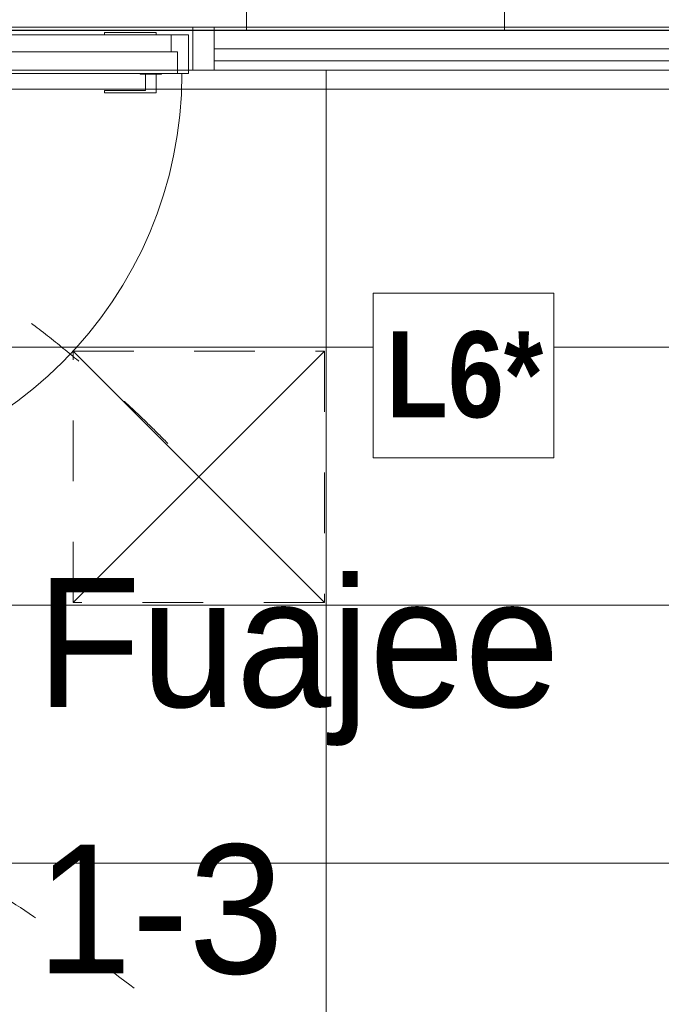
# Model space of a CAD drawing. Header units: millimetres. Extents: x -2932 to 42461, y -10716 to 17298.
# Tile 144 of 168: x 35288 to 36780, y 1472 to 3763. Entities that reach past the tile are written whole.
import ezdxf

# ---------------------------------------------------------------- set-up
doc = ezdxf.new("R2010")
doc.units = ezdxf.units.MM
doc.header["$MEASUREMENT"] = 0
doc.linetypes.add('Small Dashed', pattern=[282.222222, 141.111111, -141.111111])
doc.linetypes.add('Wipeout_Contour', pattern=[1000, 0, -1000])
for name, color, linetype, lineweight in [('0_Pen_No__1', 7, 'Continuous', 13), ('ARCHICAD Doors_Pen_No__19', 255, 'Continuous', 0), ('ARCHICAD Zone Stamps_Pen_No__1', 7, 'Continuous', 13), ('Curtain Wall Mullions_Pen_No__1', 7, 'Continuous', 13), ('Doors-1_Pen_No__1', 7, 'Continuous', 13), ('Doors_Pen_No__1', 7, 'Continuous', 13), ('Plan Swing_Pen_No__1', 7, 'Continuous', 13), ('SA_LAGI_Pen_No__1', 7, 'Continuous', 13), ('SA_LAGI_Pen_No__2', 8, 'Continuous', 15), ('SA_VALGUSTI_Pen_No__20', 1, 'Continuous', 0)]:
    doc.layers.add(name, color=color, linetype=linetype, lineweight=lineweight)
doc.layers.add('SA_LAGI_Pen_No__102', color=7, linetype='Continuous', lineweight=13, true_color=0xcccccc)
doc.styles.add('GENERATED_STYLE_1', font='txt', dxfattribs={"width": 0.95})
doc.styles.add('GENERATED_STYLE_2', font='txt', dxfattribs={"width": 0.84})
doc.styles.add('GENERATED_STYLE_4', font='txt', dxfattribs={"width": 0.84})
doc.dimstyles.new('GENERATED_STYLE__2', dxfattribs={"dimtxt": 200, "dimasz": 152, "dimexe": 0.18, "dimexo": 0.0625, "dimgap": 0.09, "dimtad": 1, "dimtih": 1, "dimtoh": 1, "dimdec": 0, "dimzin": 0, "dimdsep": 46, "dimtxsty": 'GENERATED_STYLE_2', "dimblk": 'ARROWHEAD_2', "dimblk1": 'ARROWHEAD_2', "dimblk2": 'ARROWHEAD_2', "dimcen": 0.09, "dimse1": 1, "dimse2": 1, "dimclrd": 7, "dimclre": 7, "dimclrt": 7, "dimadec": 0, "dimazin": 0, "dimtfac": 1, "dimtdec": 4, "dimtmove": 0, "dimatfit": 3, "dimfxl": 0, "dimtolj": 1, "dimtzin": 0, "dimarcsym": 0})
doc.dimstyles.new('GENERATED_STYLE__3', dxfattribs={"dimtxt": 200, "dimasz": 152, "dimexe": 0.18, "dimexo": 0.0625, "dimgap": 0.09, "dimtad": 1, "dimdec": 0, "dimzin": 0, "dimdsep": 46, "dimtxsty": 'GENERATED_STYLE_2', "dimblk": 'ARROWHEAD_2', "dimblk1": 'ARROWHEAD_2', "dimblk2": 'ARROWHEAD_2', "dimcen": 0.09, "dimse1": 1, "dimse2": 1, "dimclrd": 7, "dimclre": 7, "dimclrt": 7, "dimadec": 0, "dimazin": 0, "dimtfac": 1, "dimtdec": 4, "dimtmove": 0, "dimatfit": 3, "dimfxl": 0, "dimtolj": 1, "dimtzin": 0, "dimarcsym": 0})

# ---------------------------------------------------------------- blocks, each defined once
blk = doc.blocks.new('*D28')
at = {"layer": '0_Pen_No__1', "color": 7, "linetype": 'Continuous', "lineweight": 13}
for p, q in [((33865, -1564.6), (33865, -1264.6)), ((38215, -1564.6), (38215, -1264.6)), ((33922.7, -1314.6), (33807.3, -1514.6)), ((38272.7, -1314.6), (38157.3, -1514.6)), ((33865, -1414.6), (38215, -1414.6))]:
    blk.add_line(p, q, dxfattribs=at)
at = {"color": 254, "linetype": 'Wipeout_Contour', "lineweight": 0, "ltscale": 144251.098454}
blk.add_wipeout([(35718.4, -1406.5), (36361.6, -1406.5), (36361.6, -1142.7), (35718.4, -1142.7)], dxfattribs=at)
at = {"layer": '0_Pen_No__1', "color": 7, "lineweight": 13, "insert": (35750.3, -1374.6), "char_height": 200, "attachment_point": 7, "style": 'GENERATED_STYLE_2'}
blk.add_mtext('\\A1;{\\pql;\\fArial|b0|i0|c0|p34;4\xa0350}', dxfattribs=at)
blk = doc.blocks.new('ARROWHEAD_2')
at = {"color": 0, "linetype": 'Continuous', "lineweight": 0}
for p, q in [((-0.378, -0.655), (0.378, 0.655)), ((0, 0), (-1, 0))]:
    blk.add_line(p, q, dxfattribs=at)
blk = doc.blocks.new('*D55')
at = {"layer": '0_Pen_No__1', "color": 7, "linetype": 'Continuous', "lineweight": 13}
for p, q in [((39845.8, 3675.2), (40045.8, 3559.8)), ((40095.8, 3617.5), (39795.8, 3617.5)), ((39945.8, 1942.5), (39945.8, 3617.5)), ((39845.8, 2000.2), (40045.8, 1884.8))]:
    blk.add_line(p, q, dxfattribs=at)
at = {"color": 254, "linetype": 'Wipeout_Contour', "lineweight": 0, "ltscale": 159616.051999}
blk.add_wipeout([(39937.6, 2458.4), (39937.6, 3101.6), (39673.9, 3101.6), (39673.9, 2458.4)], dxfattribs=at)
at = {"layer": '0_Pen_No__1', "color": 7, "lineweight": 13, "insert": (39905.8, 2490.3), "char_height": 200, "attachment_point": 7, "rotation": 90, "style": 'GENERATED_STYLE_2'}
blk.add_mtext('\\A1;{\\pql;\\fArial|b0|i0|c0|p34;1\xa0675}', dxfattribs=at)
blk = doc.blocks.new('*D56')
at = {"layer": '0_Pen_No__1', "color": 7, "linetype": 'Continuous', "lineweight": 13}
for p, q in [((39845.8, 3820.2), (40045.8, 3704.8)), ((40095.8, 3762.5), (39795.8, 3762.5)), ((39945.8, 3617.5), (39945.8, 3762.5)), ((39845.8, 3675.2), (40045.8, 3559.8)), ((40095.8, 3617.5), (39795.8, 3617.5))]:
    blk.add_line(p, q, dxfattribs=at)
blk = doc.blocks.new('*D57')
at = {"layer": '0_Pen_No__1', "color": 7, "linetype": 'Continuous', "lineweight": 13}
for p, q in [((39845.8, 6027.7), (40045.8, 5912.3)), ((40095.8, 5970), (39795.8, 5970)), ((39945.8, 3762.5), (39945.8, 5970)), ((39845.8, 3820.2), (40045.8, 3704.8)), ((40095.8, 3762.5), (39795.8, 3762.5))]:
    blk.add_line(p, q, dxfattribs=at)
at = {"color": 254, "linetype": 'Wipeout_Contour', "lineweight": 0, "ltscale": 160413.534102}
blk.add_wipeout([(39937.6, 4544.7), (39937.6, 5187.8), (39673.9, 5187.8), (39673.9, 4544.7)], dxfattribs=at)
at = {"color": 254, "linetype": 'Wipeout_Contour', "lineweight": 0, "ltscale": 160032.84403}
blk.add_wipeout([(39937.6, 3788.4), (39937.6, 4238.5), (39673.9, 4238.5), (39673.9, 3788.4)], dxfattribs=at)
at = {"layer": '0_Pen_No__1', "color": 7, "lineweight": 13, "char_height": 200, "attachment_point": 7, "rotation": 90, "style": 'GENERATED_STYLE_2'}
for s, insert in [('\\A1;{\\pql;\\fArial|b0|i0|c0|p34;2\xa0208}', (39905.8, 4576.5)), ('\\A1;{\\pql;\\fArial|b0|i0|c0|p34;145}', (39905.8, 3820.3))]:
    blk.add_mtext(s, dxfattribs=dict(at, insert=insert))

msp = doc.modelspace()

# ---------------------------------------------------------------- hatches: boundary and pattern name
at = {"layer": 'SA_LAGI_Pen_No__102', "linetype": 'Continuous', "lineweight": 13, "true_color": 0xcccccc}
h = msp.add_hatch(dxfattribs=at)
h.set_pattern_fill('Grid_60x60_0001', color=254, style=0, pattern_type=2)
h.set_pattern_definition([(90, (38215, 3737.5), (-600, 0), []), (180, (38215, 3737.5), (0, 600), [])])
h.paths.add_polyline_path([(33865, 3737.5), (38215, 3737.5), (38215, 5970), (33865, 5970)])
h = msp.add_hatch(dxfattribs=at)
h.set_pattern_fill('Grid_60x120_0001', color=254, style=0, pattern_type=2)
h.set_pattern_definition([(0, (0, 0), (0, 600), []), (90, (0, 0), (-1200, 0), [])])
h.paths.add_polyline_path([(33865, -230), (38215, -230), (38215, 1797.5), (36870, 1797.5), (36870, 3617.5), (36820, 3617.5), (36820, 3645), (33865, 3645)])

# ---------------------------------------------------------------- linework, layer by layer
at = {"layer": '0_Pen_No__1', "color": 7, "linetype": 'Continuous', "lineweight": 13}
for p, q in [((35690, 3645), (35690, 3745)), ((35740, 3645), (35740, 3745)), ((35740, 3695), (36820, 3695)), ((36820, 3667), (35740, 3667))]:
    msp.add_line(p, q, dxfattribs=at)
at = {"layer": 'ARCHICAD Doors_Pen_No__19', "color": 255, "linetype": 'Continuous', "lineweight": 0}
for p, q in [((34700, 3727.5), (35680, 3727.5)), ((35605, 3732.5), (35485, 3732.5)), ((35485, 3732.5), (35485, 3727.5)), ((35605, 3727.5), (35605, 3732.5)), ((35680, 3727.5), (35680, 3637.5)), ((35680, 3637.5), (34700, 3637.5)), ((35567.5, 3637.5), (35567.5, 3635.5)), ((35567.5, 3635.5), (35617.5, 3635.5)), ((35580, 3635.5), (35580, 3597.5)), ((35605, 3592.5), (35605, 3635.5)), ((35617.5, 3635.5), (35617.5, 3637.5)), ((35580, 3597.5), (35485, 3597.5)), ((35485, 3597.5), (35485, 3592.5)), ((35485, 3592.5), (35605, 3592.5))]:
    msp.add_line(p, q, dxfattribs=at)
at = {"layer": 'Curtain Wall Mullions_Pen_No__1', "color": 7, "linetype": 'Continuous', "lineweight": 13}
for p, q in [((36820, 3745), (33865, 3745)), ((33865, 3645), (36820, 3645)), ((36820, 3645), (35740, 3645))]:
    msp.add_line(p, q, dxfattribs=at)
at = {"layer": 'Doors-1_Pen_No__1', "color": 7, "linetype": 'Continuous', "lineweight": 13}
for p, q in [((35680, 3727.5), (35640, 3727.5)), ((35640, 3727.5), (35640, 3687.5)), ((35680, 3637.5), (35680, 3727.5)), ((35640, 3687.5), (35655, 3687.5)), ((35655, 3687.5), (35655, 3637.5)), ((35655, 3637.5), (35680, 3637.5))]:
    msp.add_line(p, q, dxfattribs=at)
at = {"layer": 'Doors_Pen_No__1', "color": 7, "linetype": 'Continuous', "lineweight": 13}
for p, q in [((34740, 3727.5), (35640, 3727.5)), ((35640, 3687.5), (34740, 3687.5)), ((34765, 3637.5), (35655, 3637.5))]:
    msp.add_line(p, q, dxfattribs=at)
at = {"layer": 'Plan Swing_Pen_No__1', "color": 7, "linetype": 'Continuous', "lineweight": 13}
msp.add_arc((34715, 3637.5), 950, 270, 0, dxfattribs=at)
at = {"layer": 'SA_LAGI_Pen_No__1', "color": 7, "linetype": 'Continuous', "lineweight": 13, "flags": 128}
msp.add_lwpolyline([(33865, -230), (33865, 3645), (36820, 3645), (36820, 3617.5), (36870, 3617.5), (36870, 1797.5), (38215, 1797.5), (38215, -230)], close=True, dxfattribs=at)
at = {"layer": 'SA_LAGI_Pen_No__2', "color": 8, "linetype": 'Continuous', "lineweight": 15, "flags": 128}
msp.add_lwpolyline([(33865, 3737.5), (38215, 3737.5), (38215, 5970), (33865, 5970)], close=True, dxfattribs=at)
at = {"layer": 'SA_VALGUSTI_Pen_No__20', "color": 1, "linetype": 'Small Dashed', "lineweight": 0}
for p, q in [((35411.6, 2991.6), (35996.8, 2991.6)), ((35411.6, 2406.5), (35411.6, 2991.6)), ((35996.8, 2991.6), (35996.8, 2406.5)), ((35996.8, 2406.5), (35411.6, 2406.5))]:
    msp.add_line(p, q, dxfattribs=at)
at = {"layer": 'SA_VALGUSTI_Pen_No__20', "color": 1, "linetype": 'Continuous', "lineweight": 0}
for p, q in [((35411.6, 2406.5), (35996.8, 2991.6)), ((35996.8, 2406.5), (35411.6, 2991.6))]:
    msp.add_line(p, q, dxfattribs=at)
at = {"layer": 'SA_VALGUSTI_Pen_No__20', "color": 1, "linetype": 'Small Dashed', "lineweight": 0}
for points, knots in [([(34001.8, 3954.3), (34001.8, 3954.3), (34256.7, 3852.8), (34524.9, 3803.8), (35933.7, 3545.9), (37075.5, 4848.8), (37075.5, 4848.8)], [0, 0, 0, 0, 1, 1, 1, 2, 2, 2, 2]), ([(34008.2, 3520.4), (34008.2, 3520.4), (34338.6, 3512.6), (34648.9, 3414.1), (35262.5, 3219.2), (35704.2, 2699), (35704.2, 2699)], [0, 0, 0, 0, 1, 1, 1, 2, 2, 2, 2]), ([(33968.9, 3476.8), (33968.9, 3476.8), (33946.2, 3039.1), (34140.3, 2670.1), (34382.6, 2209.7), (34884.2, 1970.9), (35319.8, 1676.3), (35834.7, 1328.1), (36288.6, 897.8), (36288.6, 897.8)], [0, 0, 0, 0, 1, 1, 1, 2, 2, 2, 3, 3, 3, 3])]:
    msp.add_open_spline(points, degree=3, knots=knots, dxfattribs=at)

# ---------------------------------------------------------------- texts
at = {"layer": 'ARCHICAD Zone Stamps_Pen_No__1', "color": 7, "lineweight": 13, "char_height": 300, "attachment_point": 1, "style": 'GENERATED_STYLE_1'}
for s, insert in [('\\A1;{\\pql;\\pt0,100;\\fSwis721 Lt BT|b0|i0|c0|p34;9,7\\fSwis721 Lt BT|b0|i0|c0|p34;\\A1{\\H.66x;\\S^  ;}\\fSwis721 Lt BT|b0|i0|c0|p34; m\\fSwis721 Lt BT|b0|i0|c0|p34;\\A1{\\H.66x;\\S2^  ;}}', (36033.2, 4398.6)), ('\\A1;{\\pql;\\pt0;\\fSwis721 Lt BT|b0|i0|c0|p34;Fuajee}', (35326.6, 2463.8)), ('\\A1;{\\pql;\\pt0;\\fSwis721 Lt BT|b0|i0|c0|p34;1-3}', (35326.6, 1843.8))]:
    msp.add_mtext(s, dxfattribs=dict(at, insert=insert))

# ---------------------------------------------------------------- next in the draw order: dimensions: what is measured, and where the dimension line sits
at = {"color": 7, "linetype": 'Continuous', "lineweight": 13}
dim = msp.add_linear_dim(base=(38215, -1414.6), p1=(33865, 2890), p2=(38215, 1214.7), dimstyle='GENERATED_STYLE__2', dxfattribs=at)
dim.commit()
dim.dimension.update_dxf_attribs({"geometry": '*D28', "text_midpoint": (36103.5, -1274.6), "dimtype": 160})

# ---------------------------------------------------------------- next in the draw order: dimensions: what is measured, and where the dimension line sits
dim = msp.add_linear_dim(base=(39945.8, 3617.5), p1=(37542.5, 1942.5), p2=(35977.5, 3617.5), angle=90, dimstyle='GENERATED_STYLE__3', dxfattribs=at)
dim.commit()
dim.dimension.update_dxf_attribs({"geometry": '*D55', "text_midpoint": (39805.8, 2843.5), "dimtype": 160, "text_rotation": 90})

# ---------------------------------------------------------------- next in the draw order: dimensions: what is measured, and where the dimension line sits
dim = msp.add_linear_dim(base=(39945.8, 3762.5), p1=(35977.5, 3617.5), p2=(35977.5, 3762.5), angle=90, dimstyle='GENERATED_STYLE__3', dxfattribs=at)
dim.commit()
dim.dimension.update_dxf_attribs({"geometry": '*D56', "text_midpoint": (39805.8, 4055.8), "dimtype": 160, "text_rotation": 90})

# ---------------------------------------------------------------- next in the draw order: wipeouts: each hides what was drawn before it
at = {"color": 7, "linetype": 'Continuous', "lineweight": 13, "ltscale": 145757.013497}
msp.add_wipeout([(36110.2, 3126.6), (36530.5, 3126.6), (36530.5, 2743.1), (36110.2, 2743.1)], dxfattribs=at).dxf.layer = 'SA_LAGI_Pen_No__1'

# ---------------------------------------------------------------- next in the draw order: linework, layer by layer
at = {"layer": 'SA_LAGI_Pen_No__1', "color": 7, "linetype": 'Continuous', "lineweight": 13, "flags": 128}
msp.add_lwpolyline([(36110.2, 3126.6), (36530.5, 3126.6), (36530.5, 2743.1), (36110.2, 2743.1)], close=True, dxfattribs=at)

# ---------------------------------------------------------------- next in the draw order: texts
at = {"layer": 'SA_LAGI_Pen_No__1', "color": 7, "linetype": 'Continuous', "lineweight": 13, "insert": (36140.2, 3037.5), "char_height": 200, "attachment_point": 1, "style": 'GENERATED_STYLE_4'}
msp.add_mtext('\\A1;{\\pql;\\fArial|b1|i0|c0|p34;L6*}', dxfattribs=at)

# ---------------------------------------------------------------- next in the draw order: dimensions: what is measured, and where the dimension line sits
at = {"color": 7, "linetype": 'Continuous', "lineweight": 13}
dim = msp.add_linear_dim(base=(39945.7644202, 5970), p1=(35977.5, 3762.5), p2=(35905, 5970), angle=90, dimstyle='GENERATED_STYLE__3', dxfattribs=at)
dim.commit()
dim.dimension.update_dxf_attribs({"geometry": '*D57', "text_midpoint": (39805.7644196, 4929.7450009), "dimtype": 160, "text_rotation": 90})

doc.saveas('drawing.dxf')
